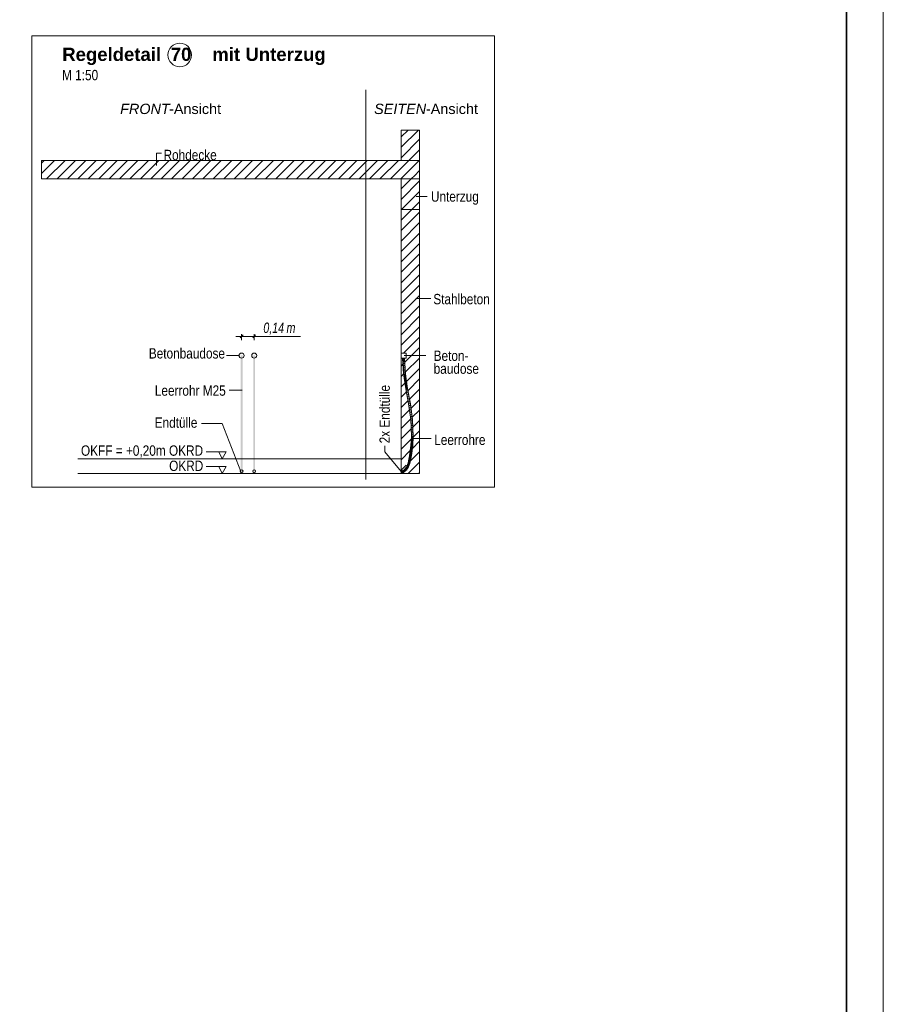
# Model space of a CAD drawing. Extents: x -620 to 300, y 62 to 1112.
# Tile 63 of 88: x 183 to 300, y 498 to 632. Entities that reach past the tile are written whole.
import ezdxf
from ezdxf.lldxf.tags import DXFTag

# ---------------------------------------------------------------- set-up
doc = ezdxf.new("R2010")
doc.units = 0
doc.layers.get('0').update_dxf_attribs({"lineweight": 13})
for name, color, linetype, lineweight, true_color in [('E_Aussparung Bemaßung-A06G9S0H8I', 5, 'Continuous', 9, 0x0000ff), ('E_Betonbaudose', 1, 'Continuous', 13, 0xff0000), ('E_Detail_Beschriftung', 7, 'Continuous', 13, 0x009900), ('E_Detail_Wandschraffur', 7, 'Continuous', 5, 0xc0c0c0), ('E_Leerrohr 25-A06G9S0I8I', 7, 'Continuous', 9, 0xff8000), ('E_Leerrohr 25-Shading', 7, 'Continuous', 9, 0xff8000), ('E_Leerrohr Beschriftung', 1, 'Continuous', 9, 0xff0000)]:
    doc.layers.add(name, color=color, linetype=linetype, lineweight=lineweight, true_color=true_color)
doc.layers.add('E_Detail_Linie_Text_Bem', color=7, linetype='Continuous', lineweight=13)
doc.layers.add('iwb_Plankopf Rahmen', color=7, linetype='Continuous', lineweight=35)
doc.styles.get("Standard").update_dxf_attribs({"font": 'ARIALN.TTF'})
tags = doc.linetypes.add('fein_strichliert', pattern=[4, 1, -2, 1]).pattern_tags.tags
tags[8:9] = [DXFTag(74, 4), DXFTag(75, 0), DXFTag(340, '0'), DXFTag(46, 0.0), DXFTag(50, 0.0), DXFTag(44, 0.0), DXFTag(45, 0.0)]
tags[6:7] = [DXFTag(74, 4), DXFTag(75, 0), DXFTag(340, '0'), DXFTag(46, 0.0), DXFTag(50, 0.0), DXFTag(44, 0.0), DXFTag(45, 0.0)]
tags[4:5] = [DXFTag(74, 4), DXFTag(75, 0), DXFTag(340, '0'), DXFTag(46, 0.0), DXFTag(50, 0.0), DXFTag(44, 0.0), DXFTag(45, 0.0)]
tags = doc.linetypes.add('fein_strichliert-A06G9S0L8I', pattern=[4, 1, -2, 1]).pattern_tags.tags
tags[8:9] = [DXFTag(74, 4), DXFTag(75, 0), DXFTag(340, '0'), DXFTag(46, 0.0), DXFTag(50, 0.0), DXFTag(44, 0.0), DXFTag(45, 0.0)]
tags[6:7] = [DXFTag(74, 4), DXFTag(75, 0), DXFTag(340, '0'), DXFTag(46, 0.0), DXFTag(50, 0.0), DXFTag(44, 0.0), DXFTag(45, 0.0)]
tags[4:5] = [DXFTag(74, 4), DXFTag(75, 0), DXFTag(340, '0'), DXFTag(46, 0.0), DXFTag(50, 0.0), DXFTag(44, 0.0), DXFTag(45, 0.0)]
tags = doc.linetypes.add('STRICHPUNKT2-A06G9S0J8I', pattern=[12.7, 6.35, -3.175, 0, -3.175]).pattern_tags.tags
tags[10:11] = [DXFTag(74, 4), DXFTag(75, 0), DXFTag(340, '0'), DXFTag(46, 0.0), DXFTag(50, 0.0), DXFTag(44, 0.0), DXFTag(45, 0.0)]
tags[8:9] = [DXFTag(74, 4), DXFTag(75, 0), DXFTag(340, '0'), DXFTag(46, 0.0), DXFTag(50, 0.0), DXFTag(44, 0.0), DXFTag(45, 0.0)]
tags[6:7] = [DXFTag(74, 4), DXFTag(75, 0), DXFTag(340, '0'), DXFTag(46, 0.0), DXFTag(50, 0.0), DXFTag(44, 0.0), DXFTag(45, 0.0)]
tags[4:5] = [DXFTag(74, 4), DXFTag(75, 0), DXFTag(340, '0'), DXFTag(46, 0.0), DXFTag(50, 0.0), DXFTag(44, 0.0), DXFTag(45, 0.0)]

# ---------------------------------------------------------------- blocks, each defined once
blk = doc.blocks.new('Shading-A06G9RJD8I', base_point=(167.93, 740.88))
at = {"layer": 'E_Leerrohr 25-Shading', "color": 31, "true_color": 0xecb67f}
for points in [[(235.1, 585.84), (235.02, 585.84), (235.1, 585.83), (235.02, 585.83)], [(235.12, 585.83), (235.08, 585.83), (235.16, 585.44), (235.08, 585.44)], [(235.13, 585.84), (235.1, 585.84), (235.13, 585.83), (235.1, 585.83)], [(235.15, 585.83), (235.12, 585.83), (235.17, 585.44), (235.16, 585.44)], [(235.18, 585.84), (235.13, 585.84), (235.18, 585.83), (235.13, 585.83)], [(235.17, 585.44), (235.21, 585.44), (235.15, 585.83), (235.21, 585.83)], [(235.18, 585.83), (235.21, 585.83), (235.18, 585.84), (235.21, 585.84)], [(235.21, 585.84), (235.21, 585.83), (235.32, 585.84), (235.32, 585.83)], [(235.21, 585.83), (235.33, 585.72), (235.33, 585.83)], [(235.21, 585.83), (235.21, 585.44), (235.33, 585.72), (235.3, 585.44)], [(235.3, 585.44), (235.33, 585.44), (235.33, 585.72)], [(235.32, 585.83), (235.4, 585.83), (235.32, 585.84), (235.4, 585.84)], [(234.88, 570.46), (234.88, 570.6), (234.88, 570.46), (234.88, 570.6)], [(235.28, 570.44), (235.28, 570.54), (235.25, 570.44), (234.88, 570.54)], [(234.99, 570.41), (234.88, 570.54), (234.88, 570.41)], [(234.99, 570.41), (235.21, 570.43), (234.88, 570.54), (235.25, 570.44)], [(234.88, 570.41), (235.28, 570.41), (235.28, 570.42)], [(234.99, 570.41), (234.88, 570.41), (235.09, 570.4), (235.13, 570.39)], [(234.88, 570.29), (235.13, 570.39), (234.88, 570.41)], [(235.28, 570.4), (235.28, 570.41), (234.88, 570.41)], [(234.88, 570.38), (234.88, 570.41), (234.88, 570.38), (234.88, 570.41)], [(235.13, 570.39), (234.88, 570.29), (235.11, 570.33), (235, 570.3)], [(235.28, 570.29), (235.23, 570.32), (234.88, 570.29)], [(235.09, 570.42), (235.19, 570.43), (234.99, 570.41), (235.21, 570.43)], [(234.99, 570.41), (235.28, 570.42), (235.28, 570.43)], [(235.28, 570.37), (235.28, 570.4), (234.99, 570.41)], [(235, 570.3), (235.23, 570.32), (235.18, 570.35)], [(235.28, 570.43), (235.26, 570.43), (235.09, 570.42)], [(235.13, 570.39), (235.28, 570.37), (235.09, 570.4)], [(235.13, 570.39), (235.11, 570.33), (235.17, 570.36)], [(235.11, 570.33), (235.18, 570.35), (235.17, 570.36)], [(235.19, 570.38), (235.13, 570.39), (235.17, 570.36)], [(235.28, 570.37), (235.13, 570.39), (235.28, 570.36)], [(235.18, 570.35), (235.19, 570.38), (235.17, 570.36)], [(235.18, 570.35), (235.23, 570.37), (235.19, 570.38), (235.21, 570.37)], [(235.23, 570.32), (235.28, 570.35), (235.18, 570.35), (235.23, 570.37)], [(235.19, 570.43), (235.26, 570.43), (235.21, 570.43)], [(235.21, 570.43), (235.26, 570.43), (235.25, 570.44)], [(235.28, 570.36), (235.21, 570.37), (235.28, 570.35)], [(235.28, 570.35), (235.23, 570.32), (235.28, 570.33)], [(235.23, 570.32), (235.28, 570.29), (235.28, 570.33)], [(235.28, 570.44), (235.28, 570.44), (235.26, 570.43), (235.25, 570.44)], [(235.26, 570.43), (235.28, 570.43), (235.28, 570.44)]]:
    blk.add_solid(points, dxfattribs=at)
at = {"layer": 'E_Leerrohr 25-Shading', "color": 43, "true_color": 0xd7ab7f}
for points in [[(235.08, 585.83), (235.25, 583.69), (235.17, 585)], [(235.25, 583.69), (235.08, 585.83), (235.22, 583.68)], [(235.11, 585.83), (235.08, 585.83), (235.13, 585.62), (235.17, 585)], [(235.13, 585.62), (235.13, 585.63), (235.11, 585.83), (235.12, 585.83)], [(235.13, 585.63), (235.12, 585.83), (235.12, 585.83)], [(235.37, 585.05), (235.3, 585.83), (235.31, 585.62)], [(235.37, 585.05), (235.34, 585.65), (235.3, 585.83), (235.33, 585.83)], [(235.43, 583.71), (235.37, 585.05), (235.31, 585.62)], [(235.37, 582.9), (235.36, 582.98), (235.22, 583.68), (235.25, 583.69)], [(235.37, 582.9), (235.22, 583.68), (235.34, 582.89)], [(235.57, 581.64), (235.36, 582.98), (235.53, 581.64), (235.44, 582.24)], [(235.65, 582.3), (235.47, 583.71), (235.43, 583.71)], [(235.65, 582.3), (235.68, 582.15), (235.47, 583.71), (235.74, 581.92)], [(235.44, 582.24), (235.37, 582.9), (235.34, 582.89)], [(235.57, 581.64), (235.53, 581.64), (235.94, 579.6), (235.9, 579.6)], [(235.68, 582.15), (235.65, 582.3), (235.67, 582.19)], [(235.66, 582.21), (235.65, 582.3), (235.74, 581.67)], [(235.77, 581.67), (235.66, 582.21), (235.74, 581.67)], [(235.77, 581.67), (235.78, 581.68), (235.67, 582.19), (235.68, 582.15)], [(235.68, 582.15), (235.78, 581.68), (235.74, 581.92)], [(236.15, 579.64), (235.74, 581.67), (236.11, 579.63)], [(236.15, 579.64), (235.86, 581.22), (235.74, 581.67), (235.77, 581.67)], [(235.86, 581.22), (235.78, 581.68), (235.77, 581.67)], [(235.94, 579.6), (235.9, 579.6), (236.22, 577.48), (236.2, 577.48)], [(236.23, 577.48), (235.94, 579.6), (236.22, 577.48)], [(236.15, 579.64), (236.11, 579.63), (236.45, 577.5), (236.41, 577.5)], [(236.22, 577.31), (236.22, 577.48), (236.2, 577.31), (236.2, 577.48)], [(236.22, 576.85), (236.22, 577.31), (236.2, 577.31)], [(236.27, 575.76), (236.22, 577.48), (236.22, 576.85)], [(236.22, 577.48), (236.27, 575.76), (236.23, 577.48), (236.26, 576.27)], [(236.26, 576.27), (236.24, 577.31), (236.23, 577.48)], [(236.32, 575.18), (236.24, 577.31), (236.29, 575.18), (236.27, 575.76)], [(236.53, 575.23), (236.41, 577.5), (236.43, 576.88)], [(236.53, 575.23), (236.54, 575.18), (236.41, 577.5), (236.45, 577.5)], [(236.48, 575.78), (236.53, 575.23), (236.43, 576.88)], [(236.32, 575.18), (236.29, 575.18), (236.23, 573.94), (236.22, 573.94)], [(236.25, 573.94), (236.32, 575.18), (236.23, 573.94), (236.32, 575.18)], [(236.47, 573.92), (236.5, 575.18), (236.43, 573.92)], [(236.47, 573.92), (236.49, 574.31), (236.5, 575.18), (236.51, 575.18)], [(236.51, 575.18), (236.54, 575.18), (236.48, 575.78), (236.53, 575.23)], [(236.48, 575.78), (236.5, 575.18), (236.51, 575.18)], [(236.49, 574.31), (236.54, 575.18), (236.51, 575.18)], [(236.54, 575.18), (236.54, 575.18), (236.53, 575.23)], [(236.05, 572.61), (236.07, 572.61), (236.17, 573.59), (236.12, 572.98)], [(236.12, 572.98), (236.09, 572.61), (236.25, 573.94)], [(236.17, 573.59), (236.12, 572.98), (236.23, 573.94), (236.25, 573.94)], [(236.23, 573.94), (236.22, 573.94), (236.17, 573.59)], [(236.39, 573.58), (236.26, 572.58), (236.29, 572.58)], [(236.3, 572.58), (236.39, 573.58), (236.29, 572.58)], [(236.39, 573.58), (236.3, 572.58), (236.37, 573.14)], [(236.39, 573.58), (236.39, 573.58), (236.47, 573.92), (236.37, 573.14)], [(236.39, 573.58), (236.47, 573.92), (236.43, 573.92)], [(235.96, 572.1), (235.98, 572.09), (236.02, 572.35), (236.04, 572.35)], [(236.04, 572.35), (235.98, 572.09), (236.04, 572.35), (235.99, 572.09)], [(235.99, 572.09), (235.99, 572.09), (236.04, 572.35)], [(236.07, 572.61), (236.05, 572.61), (236.02, 572.35), (236, 572.35)], [(236.02, 572.35), (236.04, 572.35), (236.07, 572.61), (236.09, 572.61)], [(236.04, 572.35), (236.04, 572.35), (236.09, 572.61)], [(236.07, 572.61), (236.09, 572.61), (236.12, 572.98)], [(236.2, 572.04), (236.21, 572.32), (236.16, 572.05)], [(236.2, 572.04), (236.23, 572.2), (236.21, 572.32), (236.25, 572.31)], [(236.29, 572.58), (236.26, 572.58), (236.25, 572.31), (236.21, 572.32)], [(236.23, 572.2), (236.25, 572.31), (236.25, 572.31)], [(236.25, 572.31), (236.3, 572.58), (236.25, 572.31), (236.29, 572.58)], [(235.46, 570.82), (235.46, 570.82), (235.55, 570.96), (235.54, 570.92)], [(235.54, 570.92), (235.46, 570.82), (235.51, 570.86), (235.47, 570.81)], [(235.5, 570.82), (235.49, 570.8), (235.6, 570.96)], [(235.6, 570.96), (235.51, 570.86), (235.6, 570.96), (235.5, 570.82)], [(235.58, 570.97), (235.54, 570.92), (235.6, 570.96), (235.51, 570.86)], [(235.55, 570.96), (235.54, 570.92), (235.57, 570.98), (235.58, 570.97)], [(235.57, 570.98), (235.57, 570.98), (235.55, 570.96)], [(235.57, 570.98), (235.57, 570.98), (235.6, 571.03), (235.6, 571.02)], [(235.6, 571.02), (235.57, 570.98), (235.6, 571), (235.58, 570.97)], [(235.6, 571), (235.58, 570.97), (235.6, 570.97), (235.6, 570.96)], [(235.68, 571.15), (235.67, 571.16), (235.6, 571.03)], [(235.68, 571.15), (235.6, 571.02), (235.69, 571.15), (235.6, 571)], [(235.69, 571.15), (235.6, 571), (235.7, 571.14), (235.6, 570.97)], [(235.6, 570.97), (235.6, 570.96), (235.7, 571.14)], [(235.6, 570.96), (235.6, 570.96), (235.6, 570.97)], [(235.67, 571.16), (235.68, 571.15), (235.7, 571.24), (235.7, 571.21)], [(235.7, 571.21), (235.68, 571.15), (235.7, 571.2), (235.68, 571.15)], [(235.7, 571.2), (235.68, 571.15), (235.7, 571.17), (235.69, 571.15)], [(235.69, 571.15), (235.7, 571.14), (235.7, 571.17)], [(235.85, 571.59), (235.83, 571.6), (235.7, 571.24)], [(235.7, 571.24), (235.7, 571.21), (235.85, 571.59), (235.86, 571.59)], [(235.86, 571.59), (235.7, 571.21), (235.86, 571.59), (235.7, 571.2)], [(235.86, 571.59), (235.7, 571.2), (235.87, 571.59), (235.7, 571.17)], [(235.7, 571.17), (235.7, 571.14), (235.87, 571.59)], [(235.78, 570.85), (235.86, 571.07), (235.75, 570.87)], [(235.78, 570.85), (235.88, 571.02), (235.86, 571.07), (235.89, 571.06)], [(235.83, 571.6), (235.85, 571.59), (235.93, 572.01), (235.89, 571.75)], [(235.89, 571.75), (235.85, 571.59), (235.88, 571.68), (235.86, 571.59)], [(235.88, 571.68), (235.86, 571.59), (235.88, 571.64), (235.86, 571.59)], [(235.86, 571.59), (235.87, 571.59), (235.88, 571.64)], [(235.9, 571.19), (235.86, 571.07), (235.87, 571.07)], [(235.88, 571.64), (235.87, 571.59), (235.99, 572.09)], [(235.89, 571.06), (235.9, 571.19), (235.87, 571.07)], [(235.98, 572.09), (235.89, 571.75), (235.99, 572.09), (235.88, 571.68)], [(235.99, 572.09), (235.88, 571.68), (235.99, 572.09), (235.88, 571.64)], [(235.88, 571.02), (235.9, 571.06), (235.89, 571.06)], [(235.93, 572.01), (235.89, 571.75), (235.96, 572.1), (235.98, 572.09)], [(235.89, 571.06), (236.05, 571.53), (235.9, 571.19), (236.04, 571.54)], [(235.9, 571.06), (236.07, 571.53), (235.89, 571.06), (236.05, 571.53)], [(235.96, 572.1), (235.96, 572.1), (235.93, 572.01)], [(236.14, 571.97), (236.04, 571.54), (236.05, 571.53)], [(236.07, 571.53), (236.14, 571.97), (236.05, 571.53)], [(236.14, 571.97), (236.07, 571.53), (236.09, 571.59)], [(236.14, 571.97), (236.14, 571.97), (236.2, 572.04), (236.09, 571.59)], [(236.14, 571.97), (236.2, 572.04), (236.16, 572.05)], [(234.98, 570.51), (234.97, 570.54), (234.88, 570.51), (234.88, 570.54)], [(234.88, 570.5), (234.98, 570.51), (234.88, 570.51), (234.98, 570.51)], [(235, 570.29), (235, 570.33), (234.88, 570.29), (234.88, 570.32)], [(234.97, 570.54), (234.98, 570.51), (235.06, 570.56), (234.99, 570.51)], [(234.99, 570.51), (234.98, 570.51), (235.05, 570.52), (235.02, 570.51)], [(234.98, 570.51), (234.98, 570.51), (234.99, 570.51)], [(235.06, 570.56), (234.99, 570.51), (235.06, 570.53), (235.05, 570.52)], [(235.11, 570.31), (235.1, 570.35), (235, 570.29), (235, 570.33)], [(235.02, 570.51), (235.06, 570.52), (235.06, 570.53)], [(235.14, 570.57), (235.13, 570.58), (235.06, 570.53), (235.06, 570.56)], [(235.06, 570.52), (235.15, 570.55), (235.06, 570.53), (235.14, 570.57)], [(235.22, 570.35), (235.21, 570.38), (235.11, 570.31), (235.1, 570.35)], [(235.18, 570.6), (235.13, 570.58), (235.14, 570.57)], [(235.15, 570.55), (235.18, 570.6), (235.14, 570.57)], [(235.15, 570.55), (235.22, 570.58), (235.18, 570.6), (235.2, 570.61)], [(235.32, 570.64), (235.3, 570.67), (235.22, 570.58), (235.2, 570.61)], [(235.32, 570.39), (235.3, 570.42), (235.22, 570.35), (235.21, 570.38)], [(235.3, 570.67), (235.31, 570.65), (235.39, 570.73), (235.4, 570.72)], [(235.32, 570.39), (235.35, 570.45), (235.3, 570.42)], [(235.31, 570.65), (235.32, 570.64), (235.4, 570.72), (235.41, 570.71)], [(235.32, 570.39), (235.44, 570.47), (235.35, 570.45), (235.43, 570.48)], [(235.43, 570.48), (235.42, 570.49), (235.35, 570.45)], [(235.47, 570.81), (235.46, 570.82), (235.39, 570.73), (235.38, 570.74)], [(235.39, 570.73), (235.4, 570.72), (235.47, 570.81), (235.48, 570.8)], [(235.48, 570.8), (235.4, 570.72), (235.49, 570.8), (235.4, 570.71)], [(235.4, 570.71), (235.41, 570.71), (235.49, 570.8)], [(235.42, 570.49), (235.54, 570.57), (235.44, 570.51)], [(235.42, 570.49), (235.53, 570.54), (235.54, 570.57), (235.55, 570.56)], [(235.53, 570.54), (235.42, 570.49), (235.43, 570.48)], [(235.44, 570.47), (235.53, 570.54), (235.43, 570.48)], [(235.54, 570.57), (235.53, 570.58), (235.44, 570.51)], [(235.51, 570.86), (235.47, 570.81), (235.5, 570.82), (235.48, 570.8)], [(235.48, 570.8), (235.49, 570.8), (235.5, 570.82)], [(235.59, 570.6), (235.65, 570.67), (235.53, 570.58), (235.63, 570.69)], [(235.59, 570.6), (235.53, 570.58), (235.54, 570.57)], [(235.55, 570.56), (235.59, 570.6), (235.54, 570.57)], [(235.78, 570.85), (235.75, 570.87), (235.65, 570.67), (235.63, 570.69)]]:
    blk.add_solid(points, dxfattribs=at)
at = {"layer": 'E_Leerrohr 25-Shading', "color": 31, "true_color": 0xfabd7f}
for points in [[(235.12, 585.83), (235.13, 585.63), (235.21, 585.83), (235.18, 585.19)], [(235.18, 585.19), (235.13, 585.63), (235.17, 585)], [(235.18, 585.19), (235.23, 584.75), (235.21, 585.83)], [(235.21, 585.83), (235.23, 584.75), (235.27, 584.79), (235.28, 584.24)], [(235.3, 585.83), (235.21, 585.83), (235.43, 583.71), (235.34, 583.7)], [(235.25, 583.69), (235.18, 585.19), (235.17, 585)], [(235.25, 583.69), (235.34, 583.7), (235.18, 585.19), (235.34, 583.7)], [(235.28, 584.24), (235.34, 583.7), (235.27, 584.79)], [(235.45, 583), (235.34, 583.7), (235.36, 582.98), (235.25, 583.69)], [(235.65, 582.3), (235.43, 583.71), (235.45, 583), (235.34, 583.7)], [(235.57, 581.64), (235.66, 581.66), (235.36, 582.98), (235.43, 583)], [(235.66, 581.66), (235.45, 583), (235.43, 583)], [(235.74, 581.67), (235.65, 582.3), (235.66, 581.66), (235.45, 583)], [(235.66, 581.66), (235.57, 581.64), (236.03, 579.62), (235.94, 579.6)], [(235.74, 581.67), (235.66, 581.66), (236.11, 579.63), (236.03, 579.62)], [(236.03, 579.62), (235.94, 579.6), (236.32, 577.49), (236.23, 577.48)], [(236.11, 579.63), (236.03, 579.62), (236.41, 577.5), (236.32, 577.49)], [(236.33, 577.32), (236.32, 577.49), (236.24, 577.31), (236.23, 577.48)], [(236.41, 575.18), (236.33, 577.32), (236.32, 575.18), (236.24, 577.31)], [(236.41, 577.5), (236.32, 577.49), (236.5, 575.18), (236.41, 575.18)], [(236.41, 575.18), (236.32, 575.18), (236.34, 573.93), (236.25, 573.94)], [(236.5, 575.18), (236.41, 575.18), (236.43, 573.92), (236.34, 573.93)], [(236.34, 573.93), (236.25, 573.94), (236.17, 572.59), (236.09, 572.61)], [(236.43, 573.92), (236.34, 573.93), (236.26, 572.58), (236.17, 572.59)], [(236.13, 572.33), (236.04, 572.35), (236.08, 572.07), (235.99, 572.09)], [(236.17, 572.59), (236.09, 572.61), (236.13, 572.33), (236.04, 572.35)], [(236.21, 572.32), (236.13, 572.33), (236.16, 572.05), (236.08, 572.07)], [(236.26, 572.58), (236.17, 572.59), (236.21, 572.32), (236.13, 572.33)], [(235.49, 570.8), (235.51, 570.8), (235.6, 570.96), (235.67, 570.92)], [(235.51, 570.8), (235.59, 570.79), (235.67, 570.92), (235.68, 570.91)], [(235.75, 570.87), (235.68, 570.91), (235.63, 570.69), (235.56, 570.74)], [(235.78, 571.11), (235.7, 571.14), (235.68, 570.91), (235.6, 570.96)], [(235.86, 571.07), (235.78, 571.11), (235.75, 570.87), (235.68, 570.91)], [(235.95, 571.56), (235.87, 571.59), (235.78, 571.11), (235.7, 571.14)], [(236.04, 571.54), (235.95, 571.56), (235.86, 571.07), (235.78, 571.11)], [(236.08, 572.07), (235.99, 572.09), (235.95, 571.56), (235.87, 571.59)], [(236.16, 572.05), (236.08, 572.07), (236.04, 571.54), (235.95, 571.56)], [(234.99, 570.42), (234.98, 570.51), (234.88, 570.41), (234.88, 570.5)], [(235, 570.33), (234.99, 570.42), (234.88, 570.32), (234.88, 570.41)], [(234.98, 570.51), (234.99, 570.42), (235.02, 570.51)], [(234.98, 570.51), (235.02, 570.51), (235.02, 570.51)], [(235.02, 570.51), (234.99, 570.42), (235.07, 570.51), (235.08, 570.44)], [(235.1, 570.35), (235.08, 570.44), (235, 570.33), (234.99, 570.42)], [(235.07, 570.51), (235.06, 570.52), (235.02, 570.51)], [(235.02, 570.51), (235.07, 570.51), (235.07, 570.51)], [(235.02, 570.51), (235.02, 570.51), (235.07, 570.51)], [(235.15, 570.53), (235.15, 570.55), (235.06, 570.52)], [(235.07, 570.51), (235.17, 570.49), (235.06, 570.52), (235.15, 570.53)], [(235.08, 570.44), (235.18, 570.46), (235.07, 570.51), (235.17, 570.49)], [(235.21, 570.38), (235.18, 570.46), (235.1, 570.35), (235.08, 570.44)], [(235.22, 570.58), (235.15, 570.55), (235.23, 570.57)], [(235.15, 570.55), (235.16, 570.53), (235.23, 570.57), (235.24, 570.55)], [(235.16, 570.53), (235.15, 570.55), (235.15, 570.53)], [(235.17, 570.49), (235.21, 570.48), (235.15, 570.53), (235.16, 570.53)], [(235.16, 570.53), (235.21, 570.48), (235.24, 570.55), (235.26, 570.5)], [(235.18, 570.46), (235.21, 570.48), (235.17, 570.49)], [(235.3, 570.42), (235.26, 570.5), (235.21, 570.38), (235.18, 570.46)], [(235.32, 570.64), (235.22, 570.58), (235.33, 570.62), (235.22, 570.58)], [(235.22, 570.58), (235.25, 570.57), (235.33, 570.62), (235.35, 570.6)], [(235.25, 570.57), (235.22, 570.58), (235.23, 570.57)], [(235.24, 570.55), (235.35, 570.56), (235.23, 570.57), (235.25, 570.57)], [(235.26, 570.5), (235.35, 570.56), (235.24, 570.55)], [(235.25, 570.57), (235.35, 570.56), (235.35, 570.6), (235.37, 570.57)], [(235.42, 570.49), (235.37, 570.57), (235.3, 570.42), (235.26, 570.5)], [(235.41, 570.71), (235.32, 570.64), (235.42, 570.7)], [(235.32, 570.64), (235.35, 570.63), (235.42, 570.7), (235.45, 570.67)], [(235.35, 570.63), (235.32, 570.64), (235.33, 570.62)], [(235.35, 570.6), (235.43, 570.62), (235.33, 570.62), (235.35, 570.63)], [(235.35, 570.63), (235.43, 570.62), (235.45, 570.67), (235.47, 570.65)], [(235.37, 570.57), (235.43, 570.62), (235.35, 570.6)], [(235.53, 570.58), (235.47, 570.65), (235.42, 570.49), (235.37, 570.57)], [(235.49, 570.8), (235.41, 570.71), (235.5, 570.79)], [(235.41, 570.71), (235.43, 570.7), (235.5, 570.79), (235.54, 570.76)], [(235.43, 570.7), (235.41, 570.71), (235.42, 570.7)], [(235.45, 570.67), (235.5, 570.69), (235.42, 570.7), (235.43, 570.7)], [(235.43, 570.7), (235.5, 570.69), (235.54, 570.76), (235.56, 570.74)], [(235.47, 570.65), (235.5, 570.69), (235.45, 570.67)], [(235.63, 570.69), (235.56, 570.74), (235.53, 570.58), (235.47, 570.65)], [(235.51, 570.8), (235.49, 570.8), (235.5, 570.79)], [(235.54, 570.76), (235.59, 570.79), (235.5, 570.79), (235.51, 570.8)], [(235.56, 570.74), (235.59, 570.79), (235.54, 570.76)]]:
    blk.add_solid(points, dxfattribs=at)
blk = doc.blocks.new('Referenz-A06G9S0O8I')
at = {"layer": 'E_Aussparung Bemaßung-A06G9S0H8I', "linetype": 'Continuous', "ltscale": 0.13}
for p, q in [((212.47, 588.78), (221.22, 588.78)), ((213.05, 588.59), (213.43, 588.97)), ((213.24, 589.08), (213.24, 588.28)), ((214.76, 588.59), (215.14, 588.97)), ((214.95, 589.08), (214.95, 588.28))]:
    blk.add_line(p, q, dxfattribs=at)
at = {"layer": 'E_Betonbaudose', "linetype": 'Continuous', "ltscale": 0.13}
for p, q in [((234.89, 585.83), (234.89, 586.51)), ((234.89, 586.51), (235.57, 586.51)), ((235.57, 585.83), (234.89, 585.83)), ((235.57, 586.51), (235.57, 585.83))]:
    blk.add_line(p, q, dxfattribs=at)
for centre, radius in [((213.24, 586.17), 0.34), ((214.95, 586.17), 0.34), ((213.23, 570.46), 0.2), ((214.94, 570.46), 0.2)]:
    blk.add_circle(centre, radius, dxfattribs=at)
at = {"layer": 'E_Detail_Linie_Text_Bem', "linetype": 'fein_strichliert-A06G9S0L8I', "ltscale": 0.65}
for p, q in [((247.55, 629.6), (184.78, 629.6)), ((184.78, 629.6), (184.78, 568.28)), ((247.55, 568.28), (247.55, 629.6)), ((230.08, 569.36), (230.08, 622.24)), ((184.78, 568.28), (244.52, 568.28)), ((244.52, 568.28), (247.55, 568.28))]:
    blk.add_line(p, q, dxfattribs=at)
at = {"layer": 'E_Detail_Linie_Text_Bem', "linetype": 'Continuous', "ltscale": 0.13}
for p, q in [((234.89, 616.8), (237.39, 616.8)), ((234.89, 612.67), (234.89, 616.8)), ((237.39, 616.8), (237.39, 612.67)), ((237.39, 612.67), (186.07, 612.67)), ((186.07, 612.67), (186.07, 610.17)), ((237.39, 612.67), (234.89, 612.67)), ((237.39, 610.17), (237.39, 612.67)), ((186.07, 610.17), (196.46, 610.17)), ((186.07, 610.17), (234.89, 610.17)), ((196.46, 610.17), (237.39, 610.17)), ((234.89, 610.17), (237.39, 610.17)), ((234.89, 598.37), (234.89, 610.17)), ((234.89, 610.15), (237.39, 610.15)), ((234.89, 606.01), (234.89, 610.15)), ((237.39, 610.17), (237.39, 570.17)), ((237.39, 610.15), (237.39, 606.01)), ((237.39, 606.01), (234.89, 606.01)), ((234.89, 598.17), (234.89, 598.37)), ((234.89, 570.17), (234.89, 598.17)), ((190.99, 572.17), (234.86, 572.17)), ((190.99, 570.17), (236.14, 570.17)), ((237.39, 570.17), (234.89, 570.17))]:
    blk.add_line(p, q, dxfattribs=at)
at = {"layer": 'E_Detail_Linie_Text_Bem', "color": 0, "linetype": 'Continuous', "ltscale": 0.13}
for p, q in [((201.67, 611.99), (201.67, 613.64)), ((201.67, 613.64), (202.35, 613.64)), ((238.45, 607.78), (236.94, 607.78)), ((238.94, 593.94), (236.89, 593.94)), ((212.9, 586.17), (211.18, 586.17)), ((235.3, 586.17), (238.24, 586.17)), ((211.53, 581.49), (213.31, 581.49)), ((207.78, 576.95), (210.61, 576.95)), ((210.61, 576.95), (213.15, 570.44)), ((232.68, 573.92), (232.68, 573.09)), ((236.26, 574.89), (238.97, 574.89)), ((211.13, 573.12), (208.44, 573.12)), ((210.16, 573.12), (210.62, 572.17)), ((210.62, 572.17), (211.13, 573.12)), ((232.68, 573.09), (234.88, 570.41)), ((211.13, 571.12), (208.44, 571.12)), ((210.16, 571.12), (210.62, 570.17)), ((210.62, 570.17), (211.13, 571.12))]:
    blk.add_line(p, q, dxfattribs=at)
at = {"layer": 'E_Detail_Linie_Text_Bem', "linetype": 'Continuous', "ltscale": 0.13}
for points in [[(213.36, 586.2), (213.36, 570.46), (213.11, 586.2), (213.11, 570.46)], [(215.07, 586.2), (215.07, 570.46), (214.82, 586.2), (214.82, 570.46)]]:
    blk.add_solid(points, dxfattribs=at)
at = {"layer": 'E_Detail_Wandschraffur', "linetype": 'fein_strichliert', "ltscale": 0.13}
for p, q in [((234.89, 614.45), (237.24, 616.8)), ((235.94, 612.67), (237.39, 614.12)), ((186.07, 610.88), (187.85, 612.67)), ((188.18, 610.17), (190.68, 612.67)), ((191.01, 610.17), (193.51, 612.67)), ((193.84, 610.17), (196.34, 612.67)), ((196.67, 610.17), (199.17, 612.67)), ((199.5, 610.17), (202, 612.67)), ((202.32, 610.17), (204.82, 612.67)), ((205.15, 610.17), (207.65, 612.67)), ((207.98, 610.17), (210.48, 612.67)), ((210.81, 610.17), (213.31, 612.67)), ((213.64, 610.17), (216.14, 612.67)), ((216.47, 610.17), (218.97, 612.67)), ((219.29, 610.17), (221.79, 612.67)), ((222.12, 610.17), (224.62, 612.67)), ((224.95, 610.17), (227.45, 612.67)), ((227.78, 610.17), (230.28, 612.67)), ((230.61, 610.17), (233.11, 612.67)), ((233.44, 610.17), (235.94, 612.67)), ((236.74, 610.64), (237.33, 611.24)), ((237.33, 611.24), (237.39, 611.3)), ((234.89, 608.8), (236.26, 610.17)), ((236.26, 610.17), (236.74, 610.64)), ((234.89, 605.97), (237.39, 608.47)), ((234.89, 603.14), (237.39, 605.64)), ((234.89, 600.31), (237.39, 602.81)), ((234.89, 597.48), (237.39, 599.98)), ((234.89, 594.65), (237.39, 597.15)), ((234.89, 591.83), (237.39, 594.33)), ((234.89, 589), (237.39, 591.5)), ((235.23, 586.51), (237.39, 588.67)), ((235.46, 583.91), (237.39, 585.84)), ((234.89, 583.34), (235.31, 583.76)), ((235.83, 581.45), (237.39, 583.01)), ((234.89, 580.51), (235.59, 581.21)), ((236.24, 579.03), (237.39, 580.18)), ((234.89, 577.68), (236.01, 578.8)), ((236.5, 576.46), (237.39, 577.35)), ((234.89, 574.85), (236.22, 576.18)), ((236.42, 573.55), (237.39, 574.53)), ((234.89, 572.03), (236.14, 573.28)), ((235.87, 570.17), (237.39, 571.7))]:
    blk.add_line(p, q, dxfattribs=at)
at = {"layer": 'E_Detail_Wandschraffur', "linetype": 'ByBlock', "ltscale": 0.13}
for p, q in [((234.89, 615.87), (235.83, 616.8)), ((234.89, 613.04), (237.39, 615.54)), ((186.07, 612.29), (186.44, 612.67)), ((186.77, 610.17), (189.27, 612.67)), ((189.6, 610.17), (192.1, 612.67)), ((192.42, 610.17), (194.92, 612.67)), ((195.25, 610.17), (197.75, 612.67)), ((198.08, 610.17), (200.58, 612.67)), ((200.91, 610.17), (203.41, 612.67)), ((203.74, 610.17), (206.24, 612.67)), ((206.57, 610.17), (209.07, 612.67)), ((209.39, 610.17), (211.89, 612.67)), ((212.22, 610.17), (214.72, 612.67)), ((215.05, 610.17), (217.55, 612.67)), ((217.88, 610.17), (220.38, 612.67)), ((220.71, 610.17), (223.21, 612.67)), ((223.54, 610.17), (226.04, 612.67)), ((226.37, 610.17), (228.87, 612.67)), ((229.19, 610.17), (231.69, 612.67)), ((232.02, 610.17), (234.52, 612.67)), ((234.85, 610.17), (237.35, 612.67)), ((237.35, 612.67), (237.39, 612.71)), ((234.89, 607.38), (237.39, 609.88)), ((234.89, 604.55), (237.39, 607.05)), ((234.89, 601.72), (237.39, 604.22)), ((234.89, 598.9), (237.39, 601.4)), ((234.89, 596.07), (237.39, 598.57)), ((234.89, 593.24), (237.39, 595.74)), ((234.89, 590.41), (237.39, 592.91)), ((234.89, 587.58), (237.39, 590.08)), ((235.37, 585.23), (237.39, 587.25)), ((234.89, 584.75), (235.18, 585.05)), ((235.64, 582.67), (237.39, 584.43)), ((234.89, 581.93), (235.44, 582.47)), ((236.05, 580.25), (237.39, 581.6)), ((234.89, 579.1), (235.78, 579.99)), ((236.41, 577.79), (237.39, 578.77)), ((234.89, 576.27), (236.15, 577.52)), ((236.55, 575.09), (237.39, 575.94)), ((234.89, 573.44), (236.21, 574.76)), ((236.18, 571.9), (237.39, 573.11)), ((234.89, 570.61), (235.58, 571.3)), ((237.28, 570.17), (237.39, 570.28))]:
    blk.add_line(p, q, dxfattribs=at)
at = {"layer": 'E_Leerrohr 25-A06G9S0I8I', "linetype": 'Continuous', "ltscale": 0.13}
for p, q in [((235.02, 585.84), (235.02, 585.83)), ((235.02, 585.84), (235.13, 585.84)), ((235.02, 585.83), (235.13, 585.83)), ((235.08, 585.83), (235.08, 585.44)), ((235.08, 585.83), (235.16, 585.83)), ((235.08, 585.83), (235.33, 585.83)), ((235.08, 585.83), (235.22, 583.68)), ((235.13, 585.84), (235.29, 585.84)), ((235.13, 585.83), (235.29, 585.83)), ((235.16, 585.83), (235.26, 585.83)), ((235.26, 585.83), (235.33, 585.83)), ((235.29, 585.84), (235.4, 585.84)), ((235.29, 585.83), (235.4, 585.83)), ((235.33, 585.44), (235.33, 585.83)), ((235.33, 585.83), (235.47, 583.71)), ((235.4, 585.83), (235.4, 585.84)), ((235.08, 585.44), (235.16, 585.44)), ((235.11, 585.58), (235.34, 585.58)), ((235.12, 585.33), (235.36, 585.33)), ((235.14, 585.08), (235.37, 585.09)), ((235.15, 584.83), (235.39, 584.84)), ((235.16, 585.44), (235.26, 585.44)), ((235.17, 584.58), (235.4, 584.59)), ((235.18, 584.32), (235.42, 584.34)), ((235.26, 585.44), (235.33, 585.44)), ((235.2, 584.07), (235.43, 584.09)), ((235.22, 583.82), (235.45, 583.85)), ((235.22, 583.68), (235.53, 581.64)), ((235.24, 583.57), (235.48, 583.6)), ((235.28, 583.33), (235.51, 583.35)), ((235.32, 583.08), (235.55, 583.11)), ((235.47, 583.71), (235.78, 581.68)), ((235.36, 582.83), (235.59, 582.86)), ((235.4, 582.58), (235.63, 582.61)), ((235.43, 582.33), (235.67, 582.37)), ((235.47, 582.09), (235.7, 582.12)), ((235.51, 581.84), (235.74, 581.88)), ((235.53, 581.64), (235.9, 579.6)), ((235.55, 581.59), (235.78, 581.63)), ((235.78, 581.68), (236.15, 579.64)), ((235.59, 581.34), (235.83, 581.38)), ((235.64, 581.1), (235.87, 581.14)), ((235.68, 580.85), (235.92, 580.89)), ((235.73, 580.61), (235.96, 580.64)), ((235.77, 580.36), (236, 580.4)), ((235.82, 580.12), (236.05, 580.15)), ((235.86, 579.87), (236.09, 579.91)), ((235.9, 579.6), (236.2, 577.48)), ((235.91, 579.62), (236.14, 579.66)), ((235.94, 579.38), (236.17, 579.41)), ((235.98, 579.13), (236.21, 579.16)), ((236.15, 579.64), (236.45, 577.5)), ((236.01, 578.88), (236.24, 578.91)), ((236.04, 578.64), (236.28, 578.67)), ((236.08, 578.39), (236.31, 578.42)), ((236.11, 578.14), (236.35, 578.17)), ((236.15, 577.9), (236.38, 577.92)), ((236.18, 577.65), (236.41, 577.67)), ((236.2, 577.48), (236.29, 575.18)), ((236.21, 577.4), (236.44, 577.42)), ((236.22, 577.15), (236.45, 577.17)), ((236.23, 576.91), (236.46, 576.92)), ((236.24, 576.66), (236.47, 576.67)), ((236.25, 576.41), (236.48, 576.42)), ((236.45, 577.5), (236.54, 575.18)), ((236.29, 575.18), (236.22, 573.94)), ((236.26, 576.16), (236.49, 576.17)), ((236.27, 575.91), (236.5, 575.92)), ((236.28, 575.66), (236.51, 575.67)), ((236.29, 575.41), (236.52, 575.42)), ((236.29, 575.16), (236.53, 575.16)), ((236.54, 575.18), (236.47, 573.92)), ((236.22, 573.94), (236.05, 572.61)), ((236.19, 573.68), (236.43, 573.66)), ((236.22, 573.93), (236.46, 573.91)), ((236.24, 574.17), (236.47, 574.16)), ((236.25, 574.42), (236.49, 574.41)), ((236.27, 574.67), (236.5, 574.66)), ((236.28, 574.92), (236.52, 574.91)), ((236.47, 573.92), (236.3, 572.58)), ((236, 572.35), (235.96, 572.1)), ((236.05, 572.61), (236, 572.35)), ((236.03, 572.45), (236.26, 572.41)), ((236.07, 572.69), (236.3, 572.66)), ((236.1, 572.94), (236.33, 572.91)), ((236.13, 573.19), (236.36, 573.16)), ((236.16, 573.43), (236.39, 573.41)), ((236.25, 572.31), (236.2, 572.04)), ((236.3, 572.58), (236.25, 572.31)), ((235.57, 570.98), (235.46, 570.82)), ((235.67, 571.16), (235.57, 570.98)), ((235.62, 571.05), (235.83, 570.94)), ((235.83, 571.6), (235.67, 571.16)), ((235.72, 571.27), (235.93, 571.18)), ((235.9, 571.06), (235.78, 570.85)), ((235.8, 571.5), (236.02, 571.42)), ((235.96, 572.1), (235.83, 571.6)), ((235.87, 571.73), (236.1, 571.66)), ((236.07, 571.53), (235.9, 571.06)), ((235.93, 571.97), (236.16, 571.91)), ((235.98, 572.21), (236.21, 572.16)), ((236.2, 572.04), (236.07, 571.53)), ((234.88, 570.6), (234.88, 570.6)), ((234.88, 570.49), (234.88, 570.6)), ((234.88, 570.49), (234.88, 570.6)), ((235.28, 570.54), (234.88, 570.54)), ((234.88, 570.46), (234.88, 570.54)), ((234.88, 570.54), (234.88, 570.29)), ((234.97, 570.54), (234.88, 570.54)), ((234.88, 570.33), (234.88, 570.49)), ((234.88, 570.33), (234.88, 570.49)), ((234.88, 570.36), (234.88, 570.46)), ((234.88, 570.29), (234.88, 570.36)), ((234.88, 570.22), (234.88, 570.33)), ((234.88, 570.22), (234.88, 570.33)), ((234.88, 570.29), (235.28, 570.29)), ((235, 570.29), (234.88, 570.29)), ((234.88, 570.22), (234.88, 570.22)), ((234.95, 570.53), (234.97, 570.3)), ((235.06, 570.56), (234.97, 570.54)), ((235.11, 570.31), (235, 570.29)), ((235.13, 570.58), (235.06, 570.56)), ((235.22, 570.35), (235.11, 570.31)), ((235.2, 570.61), (235.13, 570.58)), ((235.16, 570.58), (235.25, 570.37)), ((235.3, 570.67), (235.2, 570.61)), ((235.32, 570.39), (235.22, 570.35)), ((235.28, 570.46), (235.28, 570.54)), ((235.28, 570.36), (235.28, 570.46)), ((235.28, 570.29), (235.28, 570.36)), ((235.38, 570.74), (235.3, 570.67)), ((235.44, 570.47), (235.32, 570.39)), ((235.34, 570.7), (235.49, 570.52)), ((235.46, 570.82), (235.38, 570.74)), ((235.55, 570.56), (235.44, 570.47)), ((235.49, 570.86), (235.68, 570.72)), ((235.65, 570.67), (235.55, 570.56)), ((235.78, 570.85), (235.65, 570.67))]:
    blk.add_line(p, q, dxfattribs=at)
at = {"layer": 'E_Leerrohr 25-A06G9S0I8I', "linetype": 'STRICHPUNKT2-A06G9S0J8I', "lineweight": 5, "ltscale": 0.13}
for p, q in [((235.21, 585.83), (235.21, 585.44)), ((234.88, 570.41), (235.28, 570.41))]:
    blk.add_line(p, q, dxfattribs=at)
at = {"layer": 'E_Leerrohr Beschriftung', "linetype": 'Continuous', "ltscale": 0.13}
blk.add_circle((204.84, 626.99), 1.6, dxfattribs=at)
at = {"layer": 'E_Aussparung Bemaßung-A06G9S0H8I', "linetype": 'Continuous', "ltscale": 0.13, "char_height": 1.4, "attachment_point": 1}
for s, insert in [('{\\W0.9;\\fArial Narrow|b0|i1;0,14 }', (216.19, 590.65)), ('{\\W0.9;\\fArial Narrow|b0|i1;m}', (219.34, 590.65))]:
    blk.add_mtext(s, dxfattribs=dict(at, insert=insert))
at = {"layer": 'E_Detail_Beschriftung', "color": 1, "linetype": 'Continuous', "lineweight": 35, "ltscale": 0.35, "true_color": 0xff0000, "char_height": 1.8, "attachment_point": 1}
for s, insert in [('{\\fArial|b1|i0;Regeldetail}', (188.89, 627.98)), ('{\\fArial|b1|i0;70}', (203.62, 627.98)), ('{\\fArial|b1|i0;mit}', (209.26, 627.98)), ('{\\fArial|b1|i0;Unterzug}', (213.76, 627.98))]:
    blk.add_mtext(s, dxfattribs=dict(at, insert=insert))
at = {"layer": 'E_Detail_Beschriftung', "linetype": 'Continuous', "ltscale": 0.13, "char_height": 1.4, "attachment_point": 1}
for s, insert in [('{\\fArial Narrow;M 1:50}', (188.86, 624.96)), ('{\\fArial Narrow;Rohdecke}', (202.64, 614.11)), ('{\\fArial Narrow;Unterzug}', (238.94, 608.47)), ('{\\fArial Narrow;Stahlbeton}', (239.26, 594.54)), ('{\\fArial Narrow;Betonbaudose}', (200.64, 587.17)), ('{\\fArial Narrow;Beton-}', (239.31, 586.85)), ('{\\fArial Narrow;baudose}', (239.31, 585.1)), ('{\\fArial Narrow;Leerrohr M25}', (201.46, 582.12)), ('{\\fArial Narrow;Endtülle}', (201.44, 577.77)), ('{\\fArial Narrow;Leerrohre}', (239.39, 575.43)), ('{\\fArial Narrow;OKFF = +0,20m OKRD}', (191.43, 573.97)), ('{\\fArial Narrow;OKRD}', (203.4, 571.9))]:
    blk.add_mtext(s, dxfattribs=dict(at, insert=insert))
at = {"layer": 'E_Detail_Beschriftung', "linetype": 'Continuous', "lineweight": -2, "ltscale": 0.25, "char_height": 1.4, "attachment_point": 1}
for s, insert in [('{\\fArial|b0|i1;FRONT}', (196.75, 620.37)), ('{\\fArial;-Ansicht}', (203.39, 620.37)), ('{\\fArial|b0|i1;SEITEN}', (231.23, 620.37)), ('{\\fArial;-Ansicht}', (238.26, 620.37))]:
    blk.add_mtext(s, dxfattribs=dict(at, insert=insert))
at = {"layer": 'E_Detail_Beschriftung', "linetype": 'Continuous', "ltscale": 0.13, "insert": (231.96, 574.25), "char_height": 1.4, "attachment_point": 1, "rotation": 90}
blk.add_mtext('{\\fArial Narrow;2x Endtülle}', dxfattribs=at)

msp = doc.modelspace()

# ---------------------------------------------------------------- linework, layer by layer
at = {"layer": 'iwb_Plankopf Rahmen', "color": 8, "lineweight": 13, "ltscale": 0.13, "true_color": 0x808080}
msp.add_lwpolyline([(300.35, 62.43), (-619.65, 62.43), (-619.65, 1112.43), (300.35, 1112.43), (300.35, 62.43)], close=True, dxfattribs=at)
at = {"layer": 'iwb_Plankopf Rahmen', "ltscale": 0.35}
msp.add_lwpolyline([(-599.65, 67.43), (-599.65, 1107.43), (295.35, 1107.43), (295.35, 67.43), (-599.65, 67.43)], close=True, dxfattribs=at)

# ---------------------------------------------------------------- block references
at = {"color": 8, "lineweight": 25, "ltscale": 0.25, "true_color": 0x808080}
msp.add_blockref('Referenz-A06G9S0O8I', (0, 0), dxfattribs=at)
msp.add_blockref('Shading-A06G9RJD8I', (167.93, 740.88))

doc.saveas('drawing.dxf')
